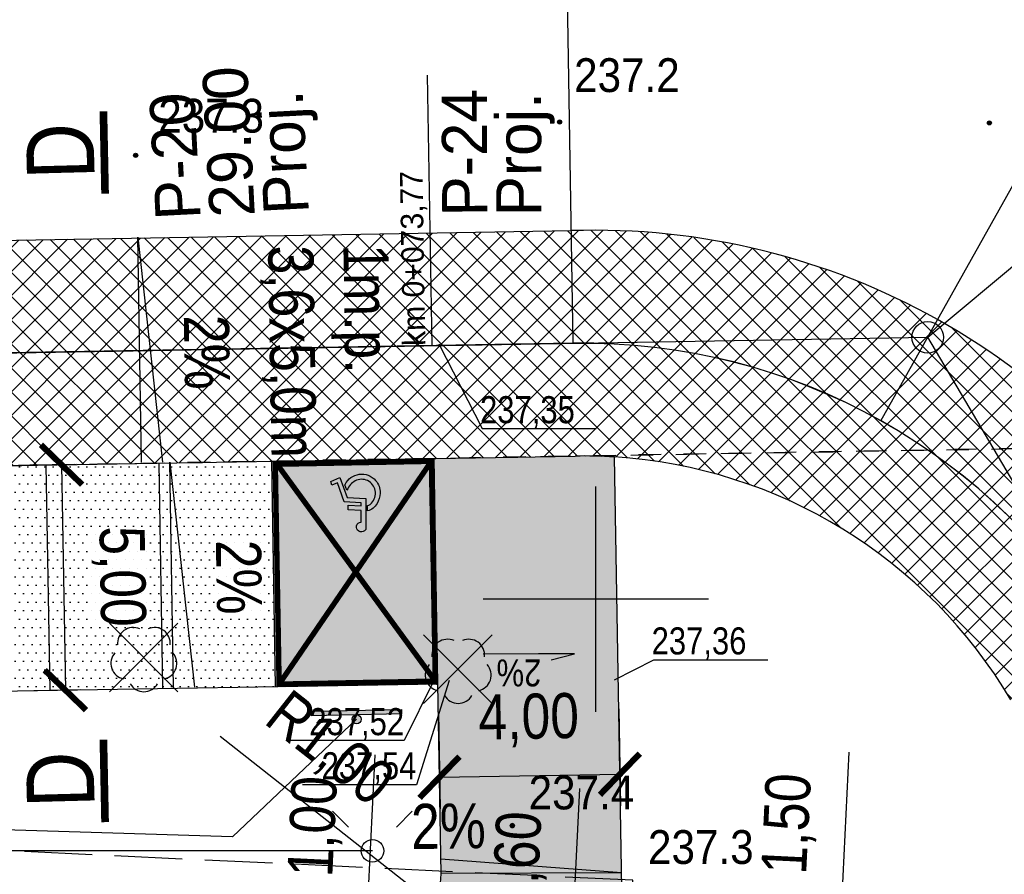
# Model space of a CAD drawing. Extents: x 6567718 to 6567944, y 5646923 to 5647067.
# Tile 14 of 18: x 6567787 to 6567809, y 5646994 to 5647013. Entities that reach past the tile are written whole.
import ezdxf
from ezdxf import colors
from ezdxf.entities.mleader import LeaderData, LeaderLine
from ezdxf.enums import TextEntityAlignment as Align
from ezdxf.math import Vec2, Vec3

# ---------------------------------------------------------------- set-up
doc = ezdxf.new("R2010")
doc.units = 0
doc.header["$MEASUREMENT"] = 0
doc.linetypes.add('DGN_STYLE_2191', pattern=[1, -0.25, 0.5, -0.25])
doc.linetypes.add('KTJZ01_05', pattern=[2, 1.5, -0.5])
doc.layers.get('0').update_dxf_attribs({"linetype": 'CONTINUOUS'})
doc.layers.get('Defpoints').update_dxf_attribs({"linetype": 'CONTINUOUS'})
for name, color, linetype in [('BDOT1', 7, 'CONTINUOUS'), ('EWID', 7, 'CONTINUOUS'), ('GESUT1', 7, 'CONTINUOUS'), ('IA_ likwidacja', 1, 'CONTINUOUS'), ('IA_#chodnik', 41, 'CONTINUOUS'), ('IA_#jezdnia', 251, 'CONTINUOUS'), ('IA_#zjazd 2', 140, 'CONTINUOUS'), ('IA_krawężnik_A', 230, 'CONTINUOUS'), ('IA_krawężnik_B', 180, 'CONTINUOUS'), ('IA_krawężnik_C', 151, 'CONTINUOUS'), ('IA_krawężnik_Obrz', 21, 'CONTINUOUS'), ('IA_opis', 7, 'CONTINUOUS'), ('IA_org ruchu', 7, 'CONTINUOUS'), ('IA_oś', 132, 'CONTINUOUS'), ('IA_pikietaż', 7, 'CONTINUOUS'), ('IA_przerywana', 60, 'CONTINUOUS'), ('IA_punkty główne', 7, 'CONTINUOUS'), ('IA_rzędne', 6, 'CONTINUOUS'), ('IA_tabelka', 7, 'CONTINUOUS'), ('IA_wymiary', 7, 'CONTINUOUS'), ('REDAKCJA1', 7, 'CONTINUOUS'), ('TT_OpisPik', 7, 'CONTINUOUS')]:
    doc.layers.add(name, color=color, linetype=linetype)
doc.layers.add('IA_bezp', color=140, linetype='CONTINUOUS', lineweight=20)
doc.layers.add('IA_oś tymczas', color=1, linetype='CONTINUOUS', plot=False)
doc.layers.add('IA_tymczasowe', color=2, linetype='CONTINUOUS', plot=False)
doc.styles.add('IA_500', font='ARIALN.TTF', dxfattribs={"height": 1})
doc.styles.get("Standard").update_dxf_attribs({"font": 'GOTHIC.TTF'})
doc.styles.add('STYLE-GEO_140', font='geo_140.shx', dxfattribs={"bigfont": 'geo_140big.shx'})
doc.dimstyles.new('IA_500', dxfattribs={"dimtxt": 1, "dimasz": 0.9, "dimexe": 0.7, "dimexo": 0.625, "dimtad": 1, "dimrnd": 0.01, "dimzin": 1, "dimtxsty": 'IA_500', "dimblk": 'ARCHTICK', "dimcen": 2.5, "dimaunit": 2, "dimazin": 0, "dimtfac": 1, "dimtmove": 0, "dimatfit": 3, "dimfxl": 24, "dimarcsym": 0})

# ---------------------------------------------------------------- blocks, each defined once
blk = doc.blocks.new('K100')
at = {"layer": 'REDAKCJA1', "color": 7, "linetype": 'Continuous'}
for p, q in [((0, -50), (0, 50)), ((50, 0), (-50, 0))]:
    blk.add_line(p, q, dxfattribs=at)
blk = doc.blocks.new('OBOP02_1')
at = {"layer": 'BDOT1', "color": 7, "linetype": 'Continuous'}
blk.add_circle((0, 0), 0.01, dxfattribs=at)
for centre, start, end in [((-0.47, 0.647), 66, 186), ((0.47, 0.647), 354, 114), ((-0.761, -0.247), 138, 258), ((0.761, -0.247), 282, 42), ((0, -0.8), 210, 330)]:
    blk.add_arc(centre, 0.7, start, end, dxfattribs=at)
blk = doc.blocks.new('DWG_H0_11')
at = {"layer": 'BDOT1', "linetype": 'Continuous'}
blk.add_hatch(color=7, dxfattribs=at).paths.add_polyline_path([(0.09, 0, 1), (-0.09, 0, 1)], flags=16)
at = {"layer": 'BDOT1', "color": 7, "linetype": 'Continuous'}
blk.add_lwpolyline([(0.09, 0, 1), (-0.09, 0, 1)], format="xyb", close=True, dxfattribs=at)
blk = doc.blocks.new('RTPW01_1')
at = {"layer": 'BDOT1', "color": 7, "linetype": 'Continuous'}
blk.add_circle((0, 0), 0.09, dxfattribs=at)
blk.add_blockref('DWG_H0_11', (0, 0), dxfattribs=at)
blk = doc.blocks.new('801_5')
at = {"layer": 'BDOT1', "linetype": 'Continuous'}
h = blk.add_hatch(color=7, dxfattribs=at)
edge = h.paths.add_edge_path()
edge.add_arc((-0.002, -0.004), 0.045, 0, 360)
at = {"layer": 'BDOT1', "color": 7, "linetype": 'Continuous'}
blk.add_circle((-0.002, -0.004), 0.045, dxfattribs=at)
blk = doc.blocks.new('_ArchTick')
at = {"color": 0, "linetype": 'ByBlock', "const_width": 0.15}
blk.add_lwpolyline([(-0.5, -0.5), (0.5, 0.5)], dxfattribs=at)
blk = doc.blocks.new('*D247')
at = {"layer": 'Defpoints', "color": 0, "linetype": 'Continuous'}
for p in [(6567789.113, 5647003), (6567788.24, 5646997.985), (6567789.198, 5646998.001)]:
    blk.add_point(p, dxfattribs=at)
at = {"layer": 'IA_wymiary', "color": 0, "lineweight": -2}
for p, q in [((6567788.488, 5647002.99), (6567787.455, 5647002.972)), ((6567788.155, 5647002.984), (6567788.24, 5646997.985)), ((6567788.573, 5646997.99), (6567787.54, 5646997.973))]:
    blk.add_line(p, q, dxfattribs=at)
at = {"layer": 'IA_wymiary', "color": 0, "linetype": 'Continuous', "lineweight": -2, "xscale": 0.9, "yscale": 0.9, "zscale": 0.9}
for p, rotation in [((6567788.155, 5647002.984), 90.97030733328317), ((6567788.24, 5646997.985), 270.9703073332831)]:
    blk.add_blockref('_ArchTick', p, dxfattribs=dict(at, rotation=rotation))
at = {"layer": 'IA_wymiary', "color": 0, "linetype": 'Continuous', "insert": (6567789.423, 5647000.505), "char_height": 1, "attachment_point": 5, "rotation": 270.9703, "style": 'IA_500'}
blk.add_mtext('5,00', dxfattribs=at)
blk = doc.blocks.new('*D248')
at = {"layer": 'Defpoints', "color": 0, "linetype": 'Continuous'}
for p in [(6567800.5, 5646998.192), (6567796.5, 5646998.125), (6567800.535, 5646996.121)]:
    blk.add_point(p, dxfattribs=at)
at = {"layer": 'IA_wymiary', "color": 0, "lineweight": -2}
for p, q in [((6567800.51, 5646997.568), (6567800.547, 5646995.421)), ((6567796.511, 5646997.5), (6567796.547, 5646995.353)), ((6567796.535, 5646996.053), (6567800.535, 5646996.121))]:
    blk.add_line(p, q, dxfattribs=at)
at = {"layer": 'IA_wymiary', "color": 0, "linetype": 'Continuous', "lineweight": -2, "xscale": 0.9, "yscale": 0.9, "zscale": 0.9}
for p, rotation in [((6567800.535, 5646996.121), 0.9703073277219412), ((6567796.535, 5646996.053), 180.9703073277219)]:
    blk.add_blockref('_ArchTick', p, dxfattribs=dict(at, rotation=rotation))
at = {"layer": 'IA_wymiary', "color": 0, "linetype": 'Continuous', "insert": (6567798.514, 5646997.313), "char_height": 1, "attachment_point": 5, "rotation": 0.9703, "style": 'IA_500'}
blk.add_mtext('4,00', dxfattribs=at)
blk = doc.blocks.new('*D249')
at = {"layer": 'Defpoints', "color": 0, "linetype": 'Continuous'}
for p in [(6567803.847, 5646992.488), (6567805.412, 5646992.412), (6567803.774, 5646990.99)]:
    blk.add_point(p, dxfattribs=at)
at = {"layer": 'IA_wymiary', "color": 0, "lineweight": -2}
for p, q in [((6567805.412, 5646992.412), (6567805.617, 5646996.607)), ((6567804.471, 5646992.458), (6567806.111, 5646992.378)), ((6567805.338, 5646990.914), (6567805.412, 5646992.412)), ((6567804.398, 5646990.96), (6567806.037, 5646990.879))]:
    blk.add_line(p, q, dxfattribs=at)
at = {"layer": 'IA_wymiary', "color": 0, "linetype": 'Continuous', "lineweight": -2, "xscale": 0.9, "yscale": 0.9, "zscale": 0.9}
for p, rotation in [((6567805.412, 5646992.412), 87.19807718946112), ((6567805.338, 5646990.914), 267.1980771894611)]:
    blk.add_blockref('_ArchTick', p, dxfattribs=dict(at, rotation=rotation))
at = {"layer": 'IA_wymiary', "color": 0, "linetype": 'Continuous', "insert": (6567804.312, 5646995.019), "char_height": 1, "attachment_point": 5, "rotation": 87.1981, "style": 'IA_500'}
blk.add_mtext('1,50', dxfattribs=at)
blk = doc.blocks.new('*D266')
at = {"layer": 'Defpoints', "color": 0, "linetype": 'Continuous'}
for p in [(6567795.572, 5646993.895), (6567796.358, 5646993.276)]:
    blk.add_point(p, dxfattribs=at)
at = {"layer": 'IA_wymiary', "color": 0, "lineweight": -2}
blk.add_line((6567791.673, 5646996.964), (6567796.358, 5646993.276), dxfattribs=at)
at = {"layer": 'IA_wymiary', "color": 0, "linetype": 'Continuous', "lineweight": -2, "xscale": 0.9, "yscale": 0.9, "zscale": 0.9, "rotation": 321.7934703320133}
blk.add_blockref('_ArchTick', (6567796.358, 5646993.276), dxfattribs=at)
at = {"layer": 'IA_wymiary', "color": 0, "linetype": 'Continuous', "insert": (6567794.066, 5646996.64), "char_height": 1, "attachment_point": 5, "rotation": 321.7935, "style": 'IA_500'}
blk.add_mtext('R1,00', dxfattribs=at)
blk = doc.blocks.new('_Small')
at = {"color": 0, "linetype": 'ByBlock', "lineweight": -2}
blk.add_circle((0, 0), 0.25, dxfattribs=at)
blk = doc.blocks.new('Km_d')
blk.add_line((0, 0), (6, 0))
at = {"lineweight": 30, "flags": 106}
blk.add_attdef('D', text='', height=0.5, dxfattribs=at).set_placement((0, 0), align=Align.BOTTOM_LEFT)
blk = doc.blocks.new('_None')
blk = doc.blocks.new('*D284')
at = {"layer": 'Defpoints', "color": 0, "linetype": 'Continuous'}
for p in [(6567794.86, 5646991.454), (6567796.526, 5646991.373), (6567796.478, 5646990.374)]:
    blk.add_point(p, dxfattribs=at)
at = {"layer": 'IA_tymczasowe', "color": 0, "lineweight": -2}
for p, q in [((6567794.86, 5646991.454), (6567795.11, 5646996.549)), ((6567795.902, 5646991.403), (6567794.161, 5646991.489)), ((6567794.811, 5646990.456), (6567794.86, 5646991.454)), ((6567795.853, 5646990.405), (6567794.112, 5646990.49)), ((6567794.811, 5646990.456), (6567794.767, 5646989.557))]:
    blk.add_line(p, q, dxfattribs=at)
at = {"layer": 'IA_tymczasowe', "color": 0, "linetype": 'Continuous', "lineweight": -2, "xscale": 0.9, "yscale": 0.9, "zscale": 0.9}
for p, rotation in [((6567794.86, 5646991.454), 267.1980772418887), ((6567794.811, 5646990.456), 87.19807724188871)]:
    blk.add_blockref('_ArchTick', p, dxfattribs=dict(at, rotation=rotation))
at = {"layer": 'IA_tymczasowe', "color": 0, "linetype": 'Continuous', "insert": (6567793.804, 5646994.96), "char_height": 1, "attachment_point": 5, "rotation": 87.1981, "style": 'IA_500'}
blk.add_mtext('1,00', dxfattribs=at)
blk = doc.blocks.new('*D292')
at = {"layer": 'Defpoints', "color": 0, "linetype": 'Continuous'}
for p in [(6567799.391, 5646990.632), (6567800.492, 5646990.578), (6567800.463, 5646989.979)]:
    blk.add_point(p, dxfattribs=at)
at = {"layer": 'IA_bezp', "color": 0, "lineweight": -2}
for p, q in [((6567799.391, 5646990.632), (6567799.644, 5646995.803)), ((6567799.868, 5646990.609), (6567798.692, 5646990.666)), ((6567799.362, 5646990.033), (6567799.391, 5646990.632)), ((6567799.839, 5646990.009), (6567798.663, 5646990.067)), ((6567799.362, 5646990.033), (6567799.318, 5646989.134))]:
    blk.add_line(p, q, dxfattribs=at)
at = {"layer": 'IA_bezp', "color": 0, "linetype": 'Continuous', "lineweight": -2, "xscale": 0.9, "yscale": 0.9, "zscale": 0.9}
for p, rotation in [((6567799.391, 5646990.632), 267.1980772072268), ((6567799.362, 5646990.033), 87.1980772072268)]:
    blk.add_blockref('_ArchTick', p, dxfattribs=dict(at, rotation=rotation))
at = {"layer": 'IA_bezp', "color": 0, "linetype": 'Continuous', "insert": (6567798.337, 5646994.176), "char_height": 1, "attachment_point": 5, "rotation": 87.1981, "style": 'IA_500'}
blk.add_mtext('0,60', dxfattribs=at)
blk = doc.blocks.new('Słupek')
h = blk.add_hatch(color=256)
h.paths.add_polyline_path([(-50, -5), (0, -5), (50, -5), (50, -10), (-50, -10)])
h.paths.add_polyline_path([(5, 0, 1), (-5, 0, 1)])
at = {"color": 7}
blk.add_lwpolyline([(-50, -5), (50, -5), (50, -10), (-50, -10)], close=True, dxfattribs=at)
blk.add_circle((0, 0), 5, dxfattribs=at)
blk = doc.blocks.new('P_Opis_Poziome')
for tag, p in [('SYMBOL', (0, 0)), ('DŁUGOŚĆ', (0, -1.2)), ('STAN', (0, -2.4))]:
    blk.add_attdef(tag, p, '', height=1)
at = {"flags": 1}
for tag, p in [('Powierzchnia', (0, -3.6)), ('Powierzchnia_na_mb', (0, -4.8))]:
    blk.add_attdef(tag, p, '', height=1, dxfattribs=at)

msp = doc.modelspace()

# ---------------------------------------------------------------- hatches: boundary and pattern name
at = {"layer": 'IA_#chodnik'}
h = msp.add_hatch(dxfattribs=at)
h.set_pattern_fill('DOTS', color=256, scale=3, style=0)
h.set_pattern_definition([(0, (6567775.1703, 5646945.60679), (0.09375, 0.1875), [0, -0.1875])])
h.paths.add_polyline_path([(6567775.17, 5646972.145), (6567776.232, 5646993.84), (6567795.523, 5646992.896, 0.433631), (6567796.572, 5646993.912), (6567796.5, 5646998.125), (6567796.416, 5647003.124), (6567799.543, 5647003.177, -0.019848), (6567800.416, 5647003.157), (6567800.578, 5646993.584, 0.395059), (6567801.529, 5646992.602), (6567812.57, 5646992.062), (6567814.471, 5646988.839), (6567817.35, 5646983.958, -0.142644), (6567818.87, 5646977.998), (6567818.004, 5646952.371, -0.420452), (6567810.623, 5646945.617), (6567810.706, 5646947.115, 0.420452), (6567816.505, 5646952.421), (6567817.052, 5646968.616, 0.409784), (6567815.626, 5646970.165), (6567797.235, 5646971.065), (6567797.093, 5646968.168), (6567787.305, 5646968.647), (6567787.446, 5646971.544)])
h.paths.add_polyline_path([(6567776.742, 5646973.57), (6567787.52, 5646973.042), (6567787.537, 5646973.529), (6567787.538, 5646973.542), (6567788.143, 5646973.512), (6567788.046, 5646971.515), (6567788.645, 5646971.485), (6567788.743, 5646973.483), (6567789.042, 5646973.468), (6567788.944, 5646971.471), (6567788.945, 5646971.471), (6567788.876, 5646970.072), (6567790.274, 5646970.004), (6567794.27, 5646969.808), (6567795.668, 5646969.74), (6567795.736, 5646971.138), (6567795.834, 5646973.136), (6567796.134, 5646973.121), (6567796.036, 5646971.123), (6567796.635, 5646971.094), (6567796.733, 5646973.092), (6567797.332, 5646973.062), (6567797.308, 5646972.563), (6567815.631, 5646971.666, 0.418657), (6567817.204, 5646973.114), (6567817.371, 5646978.049, 0.142644), (6567816.058, 5646983.196), (6567811.963, 5646990.139, 0.252387), (6567811.15, 5646990.629), (6567801.519, 5646991.101, 0.406054), (6567800.473, 5646990.179), (6567800.473, 5646990.179), (6567800.492, 5646990.578), (6567796.497, 5646990.774), (6567796.468, 5646990.174), (6567800.463, 5646989.979), (6567800.448, 5646989.679), (6567796.453, 5646989.875), (6567793.579, 5646990.015), (6567793.587, 5646990.165), (6567793.886, 5646990.15), (6567793.889, 5646990.2), (6567793.589, 5646990.215), (6567793.638, 5646991.214), (6567793.938, 5646991.199), (6567793.94, 5646991.249), (6567793.64, 5646991.264), (6567793.648, 5646991.414), (6567788.935, 5646991.644), (6567788.938, 5646991.716), (6567787.415, 5646991.791), (6567787.415, 5646991.791), (6567778.156, 5646992.244), (6567777.657, 5646992.268)], flags=16)
h.paths.add_polyline_path([(6567788.578, 5646984.869), (6567788.768, 5646988.749), (6567790.496, 5646988.664), (6567790.494, 5646988.614), (6567790.194, 5646988.629), (6567790.192, 5646988.579), (6567790.491, 5646988.565), (6567790.442, 5646987.566), (6567790.143, 5646987.58), (6567790.14, 5646987.53), (6567790.44, 5646987.516), (6567790.433, 5646987.366), (6567796.316, 5646987.078), (6567796.35, 5646987.777), (6567800.346, 5646987.582), (6567800.184, 5646984.284)], flags=0)
h.paths.add_polyline_path([(6567797.675, 5646984.527), (6567799.223, 5646984.451), (6567799.272, 5646985.45), (6567797.724, 5646985.526)], flags=0)
h.paths.add_polyline_path([(6567797.675, 5646984.527), (6567799.223, 5646984.451), (6567799.272, 5646985.45), (6567797.724, 5646985.526)], flags=0)
h.paths.add_polyline_path([(6567797.696, 5646984.546), (6567799.204, 5646984.472), (6567799.251, 5646985.431), (6567797.743, 5646985.505)], flags=0)
h.paths.add_polyline_path([(6567797.696, 5646984.546), (6567799.204, 5646984.472), (6567799.251, 5646985.431), (6567797.743, 5646985.505)], flags=0)
h.paths.add_polyline_path([(6567797.704, 5646985.627), (6567799.302, 5646985.548), (6567799.326, 5646986.048), (6567797.728, 5646986.126)], flags=0)
h.paths.add_polyline_path([(6567790.511, 5646988.964), (6567790.56, 5646989.963), (6567794.715, 5646989.76), (6567794.666, 5646988.761)], flags=0)
h.paths.add_polyline_path([(6567790.442, 5646987.566), (6567790.491, 5646988.565), (6567794.646, 5646988.361), (6567794.597, 5646987.362)], flags=0)
h.paths.add_polyline_path([(6567794.597, 5646987.362), (6567794.646, 5646988.361), (6567794.746, 5646988.356), (6567794.766, 5646988.756), (6567794.666, 5646988.761), (6567794.715, 5646989.76), (6567796.244, 5646989.685), (6567796.126, 5646987.288)], flags=0)
h.paths.add_polyline_path([(6567789.008, 5646989.038), (6567789.125, 5646991.435), (6567790.628, 5646991.361), (6567790.579, 5646990.362), (6567790.479, 5646990.367), (6567790.46, 5646989.968), (6567790.56, 5646989.963), (6567790.511, 5646988.964)], flags=0)
h.paths.add_polyline_path([(6567790.579, 5646990.362), (6567790.628, 5646991.361), (6567793.638, 5646991.214), (6567793.589, 5646990.215)], flags=0)
h.paths.add_polyline_path([(6567791.443, 5646972.4), (6567791.489, 5646973.348), (6567793.387, 5646973.256), (6567793.341, 5646972.307)], flags=0)
h.paths.add_polyline_path([(6567790.231, 5646969.105), (6567794.226, 5646968.909), (6567794.255, 5646969.509), (6567790.26, 5646969.704)], flags=16)
at = {"layer": 'IA_#jezdnia', "linetype": 'Continuous'}
h = msp.add_hatch(dxfattribs=at)
h.set_pattern_fill('NET', color=256, scale=3, angle=45, style=0)
h.set_pattern_definition([(45, (0, 0), (-0.265165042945, 0.265165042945), []), (135, (0, 0), (-0.265165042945, -0.265165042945), [])])
h.paths.add_polyline_path([(6567829.719, 5646944.816), (6567823.864, 5646945.062), (6567810.715, 5646945.613, 0.41038), (6567818.004, 5646952.37), (6567818.832, 5646976.873, 0.160815), (6567817.35, 5646983.958), (6567809.203, 5646997.768, 0.265433), (6567799.729, 5647003.178), (6567753.063, 5647002.39, 0.461018), (6567747.743, 5646996.942), (6567746.697, 5647008.745), (6567746.416, 5647011.922, 0.421206), (6567751.584, 5647007.366), (6567799.729, 5647008.178, -0.27448), (6567813.51, 5647000.308), (6567821.657, 5646986.499, -0.142644), (6567823.867, 5646977.829), (6567822.996, 5646952.047, 0.412688)])
at = {"layer": 'IA_#zjazd 2', "linetype": 'Continuous'}
h = msp.add_hatch(dxfattribs=at)
h.set_pattern_fill('DOTS', color=256, scale=3, style=0)
h.paths.add_polyline_path([(6567782.818, 5647002.894), (6567782.902, 5646997.894), (6567792.901, 5646998.064), (6567792.816, 5647003.063)])
at = {"layer": 'IA_org ruchu'}
h = msp.add_hatch(color=255, dxfattribs=at)
edge = h.paths.add_edge_path()
edge.add_line((6567794.484, 5647002.418), (6567794.438, 5647002.536))
edge.add_line((6567794.438, 5647002.536), (6567794.444, 5647002.548))
edge.add_arc((6567794.812, 5647002.365), 0.41, -318.6101, -206.3975, ccw=False)
edge.add_arc((6567794.826, 5647002.378), 0.391, -363.1174, -318.6053, ccw=False)
edge.add_arc((6567794.673, 5647002.386), 0.545, -388.8504, -363.13, ccw=False)
edge.add_arc((6567794.853, 5647002.287), 0.339, -434.805, -388.8386, ccw=False)
edge.add_line((6567794.942, 5647001.96), (6567794.942, 5647002.08))
edge.add_line((6567794.942, 5647002.08), (6567794.966, 5647002.089))
edge.add_arc((6567794.908, 5647002.243), 0.165, 1370.7268, 1396.4698)
edge.add_arc((6567794.793, 5647002.352), 0.323, 1396.4843, 1450.4673)
edge.add_arc((6567794.809, 5647002.355), 0.306, 1450.4954, 1558.2177)
edge.add_arc((6567794.831, 5647002.315), 0.352, 1558.2274, 1579.3894)
edge.add_arc((6567794.958, 5647002.206), 0.519, 1579.3777, 1595.9417)
edge.add_line((6567794.484, 5647002.418), (6567794.484, 5647002.418))
h = msp.add_hatch(color=255, dxfattribs=at)
edge = h.paths.add_edge_path()
edge.add_line((6567794.798, 5647001.713), (6567794.797, 5647001.969))
edge.add_line((6567794.797, 5647001.969), (6567794.508, 5647001.984))
edge.add_line((6567794.508, 5647001.984), (6567794.507, 5647002.086))
edge.add_line((6567794.507, 5647002.086), (6567794.799, 5647002.071))
edge.add_line((6567794.799, 5647002.071), (6567794.799, 5647002.14))
edge.add_line((6567794.799, 5647002.14), (6567794.424, 5647002.159))
edge.add_line((6567794.424, 5647002.159), (6567794.271, 5647002.583))
edge.add_line((6567794.271, 5647002.583), (6567794.15, 5647002.53))
edge.add_line((6567794.15, 5647002.53), (6567794.124, 5647002.609))
edge.add_line((6567794.124, 5647002.609), (6567794.326, 5647002.7))
edge.add_line((6567794.326, 5647002.7), (6567794.487, 5647002.259))
edge.add_line((6567794.487, 5647002.259), (6567794.899, 5647002.238))
edge.add_line((6567794.899, 5647002.238), (6567794.901, 5647001.587))
edge.add_arc((6567794.844, 5647001.569), 0.0595, -417.4145, -342.5078, ccw=False)
edge.add_arc((6567794.804, 5647001.602), 0.111, -627.0854, -409.2361, ccw=False)
at = {"layer": 'IA_tabelka', "linetype": 'Continuous'}
msp.add_hatch(color=150, dxfattribs=at).paths.add_polyline_path([(6567796.415, 5647003.107, 0.000992), (6567796.424, 5647002.606), (6567796.499, 5646998.107), (6567792.899, 5646998.047), (6567792.816, 5647003.046), (6567796.297, 5647003.105)])

# ---------------------------------------------------------------- linework, layer by layer
at = {"layer": 'BDOT1', "color": 7, "linetype": 'KTJZ01_05'}
msp.add_lwpolyline([(6567748.58, 5646987.49), (6567748.8, 5646984.74), (6567767.38, 5646989.77), (6567776.79, 5646991.74), (6567800.63, 5646990.6), (6567800.82, 5646993.77), (6567776.54, 5646994.91), (6567766.35, 5646992.81)], close=True, dxfattribs=at)
at = {"layer": 'EWID', "color": 92, "linetype": 'DGN_STYLE_2191'}
for p, q in [((6567747.783, 5647002.3), (6567830.443, 5647003.7)), ((6567830.443, 5647003.7), (6567747.783, 5647002.3))]:
    msp.add_line(p, q, dxfattribs=at)
at = {"layer": 'GESUT1', "color": 1, "linetype": 'Continuous'}
for p, q in [((6567794.165, 5646995.303), (6567794.518, 5646994.949)), ((6567795.932, 5646995.303), (6567795.579, 5646994.949)), ((6567795.049, 5646994.419), (6567775.566, 5646994.419))]:
    msp.add_line(p, q, dxfattribs=at)
msp.add_circle((6567795.049, 5646994.419), 0.25, dxfattribs=at)
at = {"layer": 'IA_ likwidacja', "color": 1, "linetype": 'Continuous', "lineweight": 30}
for p, q in [((6567789.215, 5646999.471), (6567790.736, 5646997.949)), ((6567789.215, 5646997.949), (6567790.736, 5646999.471)), ((6567796.184, 5646999.211), (6567797.706, 5646997.689)), ((6567796.184, 5646997.689), (6567797.706, 5646999.211))]:
    msp.add_line(p, q, dxfattribs=at)
at = {"layer": 'IA_krawężnik_A', "linetype": 'Continuous'}
msp.add_line((6567782.902, 5646997.894), (6567796.5, 5646998.125), dxfattribs=at)
msp.add_arc((6567799.729, 5646992.178), 11, 30.5385, 86.4221, dxfattribs=at)
at = {"layer": 'IA_krawężnik_B', "linetype": 'Continuous'}
for p, q in [((6567782.818, 5647002.894), (6567799.543, 5647003.177)), ((6567796.5, 5646998.125), (6567796.416, 5647003.124))]:
    msp.add_line(p, q, dxfattribs=at)
msp.add_arc((6567799.729, 5646992.178), 11, 86.4221, 90.9703, dxfattribs=at)
at = {"layer": 'IA_krawężnik_C', "linetype": 'Continuous'}
msp.add_line((6567751.481, 5647007.364), (6567799.458, 5647008.176), dxfattribs=at)
msp.add_arc((6567799.98, 5646992.626), 15.559, 29.5886, 91.9202, dxfattribs=at)
at = {"layer": 'IA_krawężnik_Obrz', "linetype": 'Continuous'}
for p, q in [((6567800.578, 5646993.584), (6567800.416, 5647003.157)), ((6567796.572, 5646993.912), (6567796.5, 5646998.125))]:
    msp.add_line(p, q, dxfattribs=at)
msp.add_arc((6567795.572, 5646993.895), 1, 267.1981, 0.9703, dxfattribs=at)
at = {"layer": 'IA_org ruchu', "linetype": 'Continuous'}
msp.add_line((6567796.48, 5646998.101), (6567796.396, 5647003.1), dxfattribs=at)
at = {"layer": 'IA_org ruchu'}
msp.add_line((6567796.48, 5646998.099), (6567796.396, 5647003.099), dxfattribs=at)
at = {"layer": 'IA_org ruchu', "color": 255, "linetype": 'Continuous', "const_width": 0.12}
msp.add_lwpolyline([(6567792.894, 5647002.995), (6567792.979, 5646998.118), (6567796.443, 5646998.184), (6567796.356, 5647003.061)], close=True, dxfattribs=at)
for points in [[(6567792.907, 5647003.032), (6567796.443, 5646998.184)], [(6567792.979, 5646998.118), (6567796.356, 5647003.061)]]:
    msp.add_lwpolyline(points, dxfattribs=at)
at = {"layer": 'IA_org ruchu', "color": 255}
for points in [[(6567794.484, 5647002.418), (6567794.438, 5647002.536), (6567794.444, 5647002.548, -0.5329), (6567795.119, 5647002.637, -0.1967), (6567795.217, 5647002.357, -0.1127), (6567795.15, 5647002.124, -0.2033), (6567794.942, 5647001.96), (6567794.942, 5647002.08), (6567794.966, 5647002.089, 0.1128), (6567795.027, 5647002.129, 0.24), (6567795.111, 5647002.411, 0.508), (6567794.664, 5647002.625, 0.0926), (6567794.564, 5647002.544, 0.0724), (6567794.484, 5647002.418)], [(6567794.798, 5647001.713), (6567794.797, 5647001.969), (6567794.508, 5647001.984), (6567794.507, 5647002.086), (6567794.799, 5647002.071), (6567794.799, 5647002.14), (6567794.424, 5647002.159), (6567794.271, 5647002.583), (6567794.15, 5647002.53), (6567794.124, 5647002.609), (6567794.326, 5647002.7), (6567794.487, 5647002.259), (6567794.899, 5647002.238), (6567794.901, 5647001.587, -0.339), (6567794.876, 5647001.519, -1.4), (6567794.798, 5647001.713)]]:
    msp.add_lwpolyline(points, format="xyb", close=True, dxfattribs=at)
at = {"layer": 'IA_org ruchu', "linetype": 'Continuous'}
msp.add_lwpolyline([(6567794.697, 5646997.338), (6567791.943, 5646994.73), (6567769.505, 5646995.416), (6567769.568, 5646990.442)], dxfattribs=at)
at = {"layer": 'IA_oś', "linetype": 'Continuous'}
for p in [(6567747.048, 5647004.788), (6567821.501, 5646981.843)]:
    msp.add_line(p, (6567807.362, 5647005.81), dxfattribs=at)
msp.add_arc((6567799.729, 5646992.178), 13.5, 30.5385, 90.9703, dxfattribs=at)
at = {"layer": 'IA_oś tymczas', "linetype": 'Continuous'}
msp.add_lwpolyline([(6567820.264, 5646945.213), (6567821.368, 5646977.914, 0.142644), (6567819.503, 5646985.229), (6567811.357, 5646999.038, 0.26997), (6567799.501, 5647005.677), (6567747.048, 5647004.788)], format="xyb", dxfattribs=at)
at = {"layer": 'IA_przerywana', "linetype": 'Continuous'}
for p, q in [((6567787.902, 5646997.979), (6567787.817, 5647002.978)), ((6567790.401, 5646998.021), (6567790.316, 5647003.021)), ((6567792.901, 5646998.064), (6567792.816, 5647003.063))]:
    msp.add_line(p, q, dxfattribs=at)
at = {"layer": 'IA_punkty główne', "linetype": 'ByBlock', "const_width": 0.17}
for points in [[(6567789.12, 5647008.995), (6567789.083, 5647010.823)], [(6567789.12, 5646995.057), (6567789.083, 5646996.885)]]:
    msp.add_lwpolyline(points, dxfattribs=at)
at = {"layer": 'IA_wymiary', "linetype": 'Continuous'}
for points in [[(6567789.927, 5647003.033), (6567789.843, 5647008.033), (6567790.391, 5647003.041)], [(6567790.638, 5646998.045), (6567790.553, 5647003.044), (6567791.101, 5646998.052)], [(6567800.568, 5646993.933), (6567796.566, 5646994.237)], [(6567800.568, 5646993.933), (6567796.572, 5646993.915)]]:
    msp.add_lwpolyline(points, dxfattribs=at)
at = {"layer": 'TT_OpisPik', "color": 1}
for p, q in [((6567799.499, 5647005.677), (6567799.179, 5647025.674)), ((6567806.323, 5647003.958), (6567811.209, 5647012.683))]:
    msp.add_line(p, q, dxfattribs=at)

# ---------------------------------------------------------------- block references
at = {"layer": 'BDOT1', "color": 7, "linetype": 'Continuous'}
for p in [(6567799.2, 5647010.59), (6567808.73, 5647010.57), (6567789.8, 5647009.85)]:
    msp.add_blockref('801_5', p, dxfattribs=at)
at = {"layer": 'BDOT1', "color": 7, "linetype": 'Continuous', "xscale": 0.5, "yscale": 0.5, "zscale": 0.5}
for name, p in [('OBOP02_1', (6567789.98, 5646998.7)), ('OBOP02_1', (6567796.95, 5646998.44)), ('RTPW01_1', (6567798.15, 5646994.98))]:
    msp.add_blockref(name, p, dxfattribs=at)
at = {"layer": 'IA_org ruchu', "linetype": 'Continuous'}
ref = msp.add_blockref('P_Opis_Poziome', (6567791.243, 5647008.44), dxfattribs=dict(at, rotation=92.96316251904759))
ref.add_attrib('SYMBOL', 'P-20', (6567791.243, 5647008.44), dxfattribs={"layer": 'IA_tabelka', "linetype": 'Continuous', "height": 1, "rotation": 1532.9632})
ref.add_attrib('DŁUGOŚĆ', '29.00', (6567792.442, 5647008.502), dxfattribs={"layer": 'IA_tabelka', "linetype": 'Continuous', "height": 1, "rotation": 1532.9632})
ref.add_attrib('STAN', 'Proj.', (6567793.64, 5647008.564), dxfattribs={"layer": 'IA_tabelka', "linetype": 'Continuous', "height": 1, "rotation": 1532.9632})
ref = msp.add_blockref('P_Opis_Poziome', (6567797.595, 5647008.493), dxfattribs=dict(at, rotation=90.20692362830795))
ref.add_attrib('SYMBOL', 'P-24', (6567797.595, 5647008.493), dxfattribs={"layer": 'IA_tabelka', "linetype": 'Continuous', "height": 1, "rotation": 1530.2069})
ref.add_attrib('STAN', 'Proj.', (6567798.795, 5647008.497), dxfattribs={"layer": 'IA_tabelka', "linetype": 'Continuous', "height": 1, "rotation": 1530.2069})
at = {"layer": 'IA_org ruchu', "linetype": 'Continuous', "xscale": 0.02, "yscale": 0.02, "zscale": 0.02, "rotation": 181.2116959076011}
msp.add_blockref('Słupek', (6567794.697, 5646997.338), dxfattribs=at)
at = {"layer": 'IA_pikietaż', "linetype": 'Continuous'}
ref = msp.add_blockref('Km_d', (6567796.373, 5647005.624), dxfattribs=dict(at, rotation=90.97030730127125))
ref.add_attrib('D', 'km 0+073,77', dxfattribs={"layer": '0', "height": 0.5, "rotation": 90.9703}).set_placement((6567796.373, 5647005.624), align=Align.BOTTOM_LEFT)
at = {"layer": 'REDAKCJA1', "color": 7, "linetype": 'Continuous', "xscale": 0.04999813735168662, "yscale": 0.04999813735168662, "zscale": 0.04999813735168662}
msp.add_blockref('K100', (6567800, 5647000), dxfattribs=at)

# ---------------------------------------------------------------- texts
at = {"layer": 'BDOT1', "color": 7, "linetype": 'Continuous', "style": 'STYLE-GEO_140', "width": 0.93336}
for s, p in [('237.2', (6567799.52, 5647011.25)), ('237.3', (6567790.3, 5647010.35))]:
    msp.add_text(s, height=0.75, dxfattribs=at).set_placement(p)
at = {"layer": 'BDOT1', "color": 7, "linetype": 'Continuous', "style": 'STYLE-GEO_140', "width": 0.93328}
for s, p in [('237.4', (6567799.683, 5646995.715)), ('237.3', (6567802.33, 5646994.505))]:
    msp.add_text(s, height=0.75, dxfattribs=at).set_placement(p, align=Align.MIDDLE_CENTER)
at = {"layer": 'IA_opis', "insert": (6567795.403, 5647007.884), "char_height": 1, "width": 15.24811, "attachment_point": 1, "rotation": 270.9241, "style": 'IA_500'}
msp.add_mtext('1m.p.\\P3,6x5,0m', dxfattribs=at)
at = {"layer": 'IA_punkty główne', "char_height": 1.5, "width": 15.24811, "attachment_point": 1, "rotation": 91.5106, "style": 'IA_500'}
for insert in [(6567787.391, 5647009.297), (6567787.391, 5646995.359)]:
    msp.add_mtext('D', dxfattribs=dict(at, insert=insert))
at = {"layer": 'IA_wymiary', "char_height": 1, "width": 15.24811, "attachment_point": 1, "style": 'IA_500'}
for insert, rotation in [((6567791.865, 5647006.314), 270.9241), ((6567792.576, 5647001.325), 270.9241), ((6567795.899, 5646995.459), 0.7055)]:
    msp.add_mtext('2%', dxfattribs=dict(at, insert=insert, rotation=rotation))

# ---------------------------------------------------------------- dimensions: what is measured, and where the dimension line sits
at = {"layer": 'IA_bezp', "linetype": 'Continuous'}
dim = msp.add_aligned_dim(p1=(6567800.463, 5646989.979), p2=(6567800.492, 5646990.578), distance=1.102, dimstyle='IA_500', dxfattribs=at)
dim.commit()
dim.dimension.update_dxf_attribs({"geometry": '*D292', "text_midpoint": (6567798.337, 5646994.176)})
at = {"layer": 'IA_tymczasowe', "linetype": 'Continuous'}
dim = msp.add_aligned_dim(p1=(6567796.478, 5646990.374), p2=(6567796.526, 5646991.373), distance=1.668, dimstyle='IA_500', dxfattribs=at)
dim.commit()
dim.dimension.update_dxf_attribs({"geometry": '*D284', "text_midpoint": (6567793.804, 5646994.96)})
at = {"layer": 'IA_wymiary', "linetype": 'Continuous'}
for p1, p2, distance, picture, middle in [((6567789.113, 5647003), (6567789.198, 5646998.001), -0.958, '*D247', (6567789.423, 5647000.505)), ((6567796.5, 5646998.125), (6567800.5, 5646998.192), -2.072, '*D248', (6567798.514, 5646997.313)), ((6567803.774, 5646990.99), (6567803.847, 5646992.488), -1.566, '*D249', (6567804.312, 5646995.019))]:
    dim = msp.add_aligned_dim(p1=p1, p2=p2, distance=distance, dimstyle='IA_500', dxfattribs=at)
    dim.commit()
    dim.dimension.update_dxf_attribs({"geometry": picture, "text_midpoint": middle})
dim = msp.add_radius_dim(center=(6567795.572, 5646993.895), mpoint=(6567796.358, 5646993.276), dimstyle='IA_500', dxfattribs=at)
dim.commit()
dim.dimension.update_dxf_attribs({"geometry": '*D266', "text_midpoint": (6567793.308, 5646995.677), "dimtype": 164})

# ---------------------------------------------------------------- leaders
at = {"layer": 'IA_opis'}
ml = msp.add_multileader_mtext('Standard', dxfattribs=at)
ml.set_content('\\pxsm1,qr;A03', color=256, style='IA_500')
ml.set_leader_properties()
ml.set_arrow_properties(name='SMALL')
ml.build(insert=Vec2(0, 0))
ml.multileader.update_dxf_attribs({"has_dogleg": 0, "text_left_attachment_type": 6, "text_right_attachment_type": 6, "text_top_attachment_type": 0, "text_bottom_attachment_type": 0, "arrow_head_size": 1.4})
ctx = ml.context
ctx.base_point, ctx.char_height, ctx.arrow_head_size, ctx.landing_gap_size, ctx.plane_origin = Vec3(6567821.97, 5647018.024), 1.8, 1.4, 0, Vec3(6567818.018, 5647009.452)
ctx.left_attachment, ctx.right_attachment, ctx.text_align_type = 6, 6, 2
notes = []
notes.append((ctx, [(0, (1, 1, 0), (6567813.97, 5647018.024), (1, 0), 8, [(0, [(6567807.362, 5647005.81)], 256, [])])]))
ctx.mtext.insert, ctx.mtext.alignment, ctx.mtext.line_spacing_factor, ctx.mtext.line_spacing_style, ctx.mtext.flow_direction = Vec3(6567825.54, 5647020.184), 3, 0.428571, 2, 5
at = {"layer": 'IA_rzędne'}
ml = msp.add_multileader_mtext('Standard', dxfattribs=at)
ml.set_content('\\pxsm1,qr;237,35', color=256, style='IA_500')
ml.set_leader_properties()
ml.set_arrow_properties(name='NONE')
ml.build(insert=Vec2(0, 0))
ml.multileader.update_dxf_attribs({"has_dogleg": 0, "text_left_attachment_type": 6, "text_right_attachment_type": 6, "text_top_attachment_type": 0, "text_bottom_attachment_type": 0, "arrow_head_size": 1.4})
ctx = ml.context
ctx.base_point, ctx.char_height, ctx.arrow_head_size, ctx.landing_gap_size, ctx.plane_origin = Vec3(6567797.482, 5647003.785), 0.6, 1.4, 0, Vec3(6567773.587, 5647009.822)
ctx.left_attachment, ctx.right_attachment, ctx.text_align_type = 6, 6, 2
notes.append((ctx, [(0, (1, 1, 0), (6567789.482, 5647003.785), (1, 0), 8, [(0, [(6567796.523, 5647005.668)], 256, [])])]))
ctx.mtext.insert, ctx.mtext.alignment, ctx.mtext.line_spacing_factor, ctx.mtext.line_spacing_style, ctx.mtext.flow_direction = Vec3(6567799.536, 5647004.505), 3, 0.428571, 2, 5
ml = msp.add_multileader_mtext('Standard', dxfattribs=at)
ml.set_content('\\pxsm1,qr;237,36', color=256, style='IA_500')
ml.set_leader_properties()
ml.set_arrow_properties(name='NONE')
ml.build(insert=Vec2(0, 0))
ml.multileader.update_dxf_attribs({"has_dogleg": 0, "text_left_attachment_type": 6, "text_right_attachment_type": 6, "text_top_attachment_type": 0, "text_bottom_attachment_type": 0, "arrow_head_size": 1.4})
ctx = ml.context
ctx.base_point, ctx.char_height, ctx.arrow_head_size, ctx.landing_gap_size, ctx.plane_origin = Vec3(6567801.291, 5646998.657), 0.6, 1.4, 0, Vec3(6567777.478, 5647002.368)
ctx.left_attachment, ctx.right_attachment, ctx.text_align_type = 6, 6, 2
notes.append((ctx, [(0, (1, 1, 0), (6567793.291, 5646998.657), (1, 0), 8, [(0, [(6567800.414, 5646998.214)], 256, [])])]))
ctx.mtext.insert, ctx.mtext.alignment, ctx.mtext.line_spacing_factor, ctx.mtext.line_spacing_style, ctx.mtext.flow_direction = Vec3(6567803.341, 5646999.377), 3, 0.428571, 2, 5
ml = msp.add_multileader_mtext('Standard', dxfattribs=at)
ml.set_content('\\pxsm1,qr;2%', color=256, style='IA_500')
ml.set_leader_properties()
ml.set_arrow_properties(name='NONE')
ml.build(insert=Vec2(0, 0))
ml.multileader.update_dxf_attribs({"text_left_attachment_type": 6, "text_right_attachment_type": 6, "text_top_attachment_type": 0, "text_bottom_attachment_type": 0, "dogleg_length": 0.8, "arrow_head_size": 1.4})
ctx = ml.context
ctx.base_point, ctx.char_height, ctx.arrow_head_size, ctx.landing_gap_size, ctx.plane_origin, ctx.plane_x_axis, ctx.plane_y_axis = Vec3(6567798.727, 5646998.79), 0.6, 1.4, 0, Vec3(6567829.631, 5646994.385), Vec3(-0.999993, -0.003739), Vec3(0.003739, -0.999993)
ctx.left_attachment, ctx.right_attachment, ctx.text_align_type = 6, 6, 2
notes.append((ctx, [(0, (1, 1, 0), (6567799.527, 5646998.793), (-0.999993, -0.003739), 0.8, [(0, [(6567799.008, 5646998.654)], 256, [])])]))
ctx.mtext.insert, ctx.mtext.text_direction, ctx.mtext.rotation, ctx.mtext.alignment, ctx.mtext.line_spacing_factor, ctx.mtext.line_spacing_style, ctx.mtext.flow_direction = Vec3(6567797.801, 5646998.066), Vec3(-0.999993, -0.003739), 3.145331, 3, 0.428571, 2, 5
ml = msp.add_multileader_mtext('Standard', dxfattribs=at)
ml.set_content('\\pxsm1,qr;237,52', color=256, style='IA_500')
ml.set_leader_properties()
ml.set_arrow_properties(name='NONE')
ml.build(insert=Vec2(0, 0))
ml.multileader.update_dxf_attribs({"has_dogleg": 0, "text_left_attachment_type": 6, "text_right_attachment_type": 6, "text_top_attachment_type": 0, "text_bottom_attachment_type": 0, "arrow_head_size": 1.4})
ctx = ml.context
ctx.base_point, ctx.char_height, ctx.arrow_head_size, ctx.landing_gap_size, ctx.plane_origin = Vec3(6567793.704, 5646996.866), 0.6, 1.4, 0, Vec3(6567773.474, 5647002.355)
ctx.left_attachment, ctx.right_attachment, ctx.text_align_type = 6, 6, 2
notes.append((ctx, [(0, (1, 1, 0), (6567803.75, 5646996.866), (-1, 0), 8, [(0, [(6567796.41, 5646998.201)], 256, [])])]))
ctx.mtext.insert, ctx.mtext.alignment, ctx.mtext.line_spacing_factor, ctx.mtext.line_spacing_style, ctx.mtext.flow_direction = Vec3(6567795.75, 5646997.586), 3, 0.428571, 2, 5
ml = msp.add_multileader_mtext('Standard', dxfattribs=at)
ml.set_content('\\pxsm1,qr;237,54', color=256, style='IA_500')
ml.set_leader_properties()
ml.set_arrow_properties(name='NONE')
ml.build(insert=Vec2(0, 0))
ml.multileader.update_dxf_attribs({"has_dogleg": 0, "text_left_attachment_type": 6, "text_right_attachment_type": 6, "text_top_attachment_type": 0, "text_bottom_attachment_type": 0, "arrow_head_size": 1.4})
ctx = ml.context
ctx.base_point, ctx.char_height, ctx.arrow_head_size, ctx.landing_gap_size, ctx.plane_origin = Vec3(6567793.974, 5646995.888), 0.6, 1.4, 0, Vec3(6567773.816, 5647002.355)
ctx.left_attachment, ctx.right_attachment, ctx.text_align_type = 6, 6, 2
notes.append((ctx, [(0, (1, 1, 0), (6567804.023, 5646995.888), (-1, 0), 8, [(0, [(6567796.753, 5646998.201)], 256, [])])]))
ctx.mtext.insert, ctx.mtext.alignment, ctx.mtext.line_spacing_factor, ctx.mtext.line_spacing_style, ctx.mtext.flow_direction = Vec3(6567796.023, 5646996.608), 3, 0.428571, 2, 5
for ctx, leaders in notes:
    for number, flags, end, landing, length, lines in leaders:
        leader = LeaderData()
        leader.index, (leader.has_last_leader_line, leader.has_dogleg_vector, leader.attachment_direction) = number, flags
        leader.last_leader_point, leader.dogleg_vector, leader.dogleg_length = Vec3(end), Vec3(landing), length
        for number, points, colour, breaks in lines:
            line = LeaderLine()
            line.index, line.vertices, line.color, line.breaks = number, Vec3.list(points), colors.encode_raw_color(colour), breaks
            leader.lines.append(line)
        ctx.leaders.append(leader)

doc.saveas('drawing.dxf')
